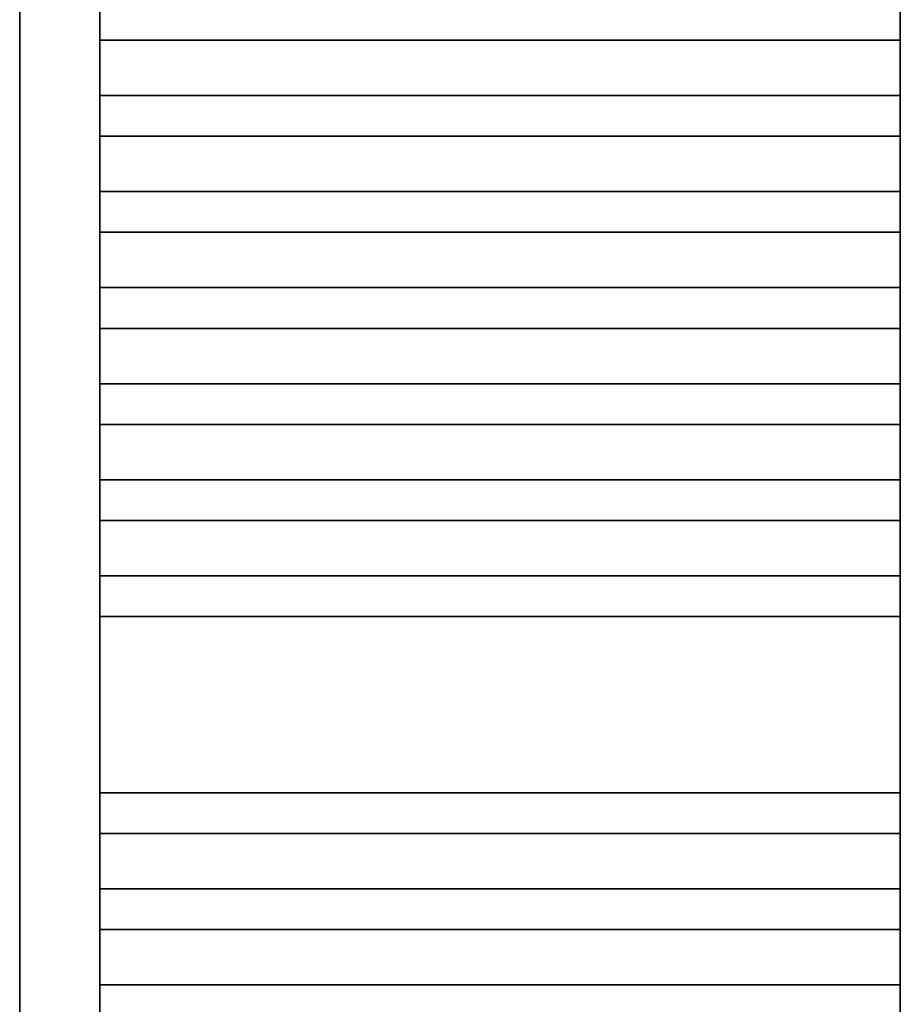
# Model space of a CAD drawing. Header units: millimetres. Extents: x 60394 to 199354, y 20895 to 166073.
# Tile 57 of 256: x 78211 to 78761, y 21487 to 22102. Entities that reach past the tile are written whole.
import ezdxf

# ---------------------------------------------------------------- set-up
doc = ezdxf.new("R2010")
doc.units = ezdxf.units.MM
doc.layers.add('UT_ZAŘÍZENÍ - OT', color=3, linetype='Continuous', lineweight=35)

msp = doc.modelspace()

# ---------------------------------------------------------------- linework, layer by layer
at = {"layer": 'UT_ZAŘÍZENÍ - OT', "linetype": 'Continuous'}
for p, q in [((78211.05, 21163.62), (78211.05, 22983.62)), ((78261.05, 22983.62), (78261.05, 21163.62)), ((78761.05, 21163.62), (78761.05, 22983.62)), ((78761.05, 22089.35), (78261.05, 22089.35)), ((78761.05, 22089.35), (78261.05, 22089.35)), ((78761.05, 22089.35), (78261.05, 22089.35)), ((78761.05, 22089.35), (78261.05, 22089.35)), ((78761.05, 22089.35), (78261.05, 22089.35)), ((78761.05, 22089.35), (78261.05, 22089.35)), ((78761.05, 22089.35), (78261.05, 22089.35)), ((78761.05, 22089.35), (78261.05, 22089.35)), ((78761.05, 22089.35), (78261.05, 22089.35)), ((78761.05, 22089.35), (78261.05, 22089.35)), ((78761.05, 22089.35), (78261.05, 22089.35)), ((78761.05, 22089.35), (78261.05, 22089.35)), ((78761.05, 22089.35), (78261.05, 22089.35)), ((78761.05, 22089.35), (78261.05, 22089.35)), ((78761.05, 22089.35), (78261.05, 22089.35)), ((78761.05, 22089.35), (78261.05, 22089.35)), ((78761.05, 22089.35), (78261.05, 22089.35)), ((78761.05, 22089.35), (78261.05, 22089.35)), ((78761.05, 22089.35), (78261.05, 22089.35)), ((78761.05, 22089.35), (78261.05, 22089.35)), ((78761.05, 22089.35), (78261.05, 22089.35)), ((78761.05, 22089.35), (78261.05, 22089.35)), ((78761.05, 22089.35), (78261.05, 22089.35)), ((78761.05, 22089.35), (78261.05, 22089.35)), ((78761.05, 22089.35), (78261.05, 22089.35)), ((78761.05, 22089.35), (78261.05, 22089.35)), ((78761.05, 22089.35), (78261.05, 22089.35)), ((78761.05, 22089.35), (78261.05, 22089.35)), ((78761.05, 22089.35), (78261.05, 22089.35)), ((78761.05, 22089.35), (78261.05, 22089.35)), ((78761.05, 22089.35), (78261.05, 22089.35)), ((78761.05, 22089.35), (78261.05, 22089.35)), ((78761.05, 22089.35), (78261.05, 22089.35)), ((78761.05, 22089.35), (78261.05, 22089.35)), ((78761.05, 22054.8), (78261.05, 22054.8)), ((78761.05, 22054.8), (78261.05, 22054.8)), ((78761.05, 22054.8), (78261.05, 22054.8)), ((78761.05, 22054.8), (78261.05, 22054.8)), ((78761.05, 22054.8), (78261.05, 22054.8)), ((78761.05, 22054.8), (78261.05, 22054.8)), ((78761.05, 22054.8), (78261.05, 22054.8)), ((78761.05, 22054.8), (78261.05, 22054.8)), ((78761.05, 22054.8), (78261.05, 22054.8)), ((78761.05, 22054.8), (78261.05, 22054.8)), ((78761.05, 22054.8), (78261.05, 22054.8)), ((78761.05, 22054.8), (78261.05, 22054.8)), ((78761.05, 22054.8), (78261.05, 22054.8)), ((78761.05, 22054.8), (78261.05, 22054.8)), ((78761.05, 22054.8), (78261.05, 22054.8)), ((78761.05, 22054.8), (78261.05, 22054.8)), ((78761.05, 22054.8), (78261.05, 22054.8)), ((78761.05, 22054.8), (78261.05, 22054.8)), ((78761.05, 22054.8), (78261.05, 22054.8)), ((78761.05, 22054.8), (78261.05, 22054.8)), ((78761.05, 22054.8), (78261.05, 22054.8)), ((78761.05, 22054.8), (78261.05, 22054.8)), ((78761.05, 22054.8), (78261.05, 22054.8)), ((78761.05, 22054.8), (78261.05, 22054.8)), ((78761.05, 22054.8), (78261.05, 22054.8)), ((78761.05, 22054.8), (78261.05, 22054.8)), ((78761.05, 22054.8), (78261.05, 22054.8)), ((78761.05, 22054.8), (78261.05, 22054.8)), ((78761.05, 22054.8), (78261.05, 22054.8)), ((78761.05, 22054.8), (78261.05, 22054.8)), ((78761.05, 22054.8), (78261.05, 22054.8)), ((78761.05, 22054.8), (78261.05, 22054.8)), ((78761.05, 22054.8), (78261.05, 22054.8)), ((78761.05, 22054.8), (78261.05, 22054.8)), ((78761.05, 22029.35), (78261.05, 22029.35)), ((78761.05, 22029.35), (78261.05, 22029.35)), ((78761.05, 22029.35), (78261.05, 22029.35)), ((78761.05, 22029.35), (78261.05, 22029.35)), ((78761.05, 22029.35), (78261.05, 22029.35)), ((78761.05, 22029.35), (78261.05, 22029.35)), ((78761.05, 22029.35), (78261.05, 22029.35)), ((78761.05, 22029.35), (78261.05, 22029.35)), ((78761.05, 22029.35), (78261.05, 22029.35)), ((78761.05, 22029.35), (78261.05, 22029.35)), ((78761.05, 22029.35), (78261.05, 22029.35)), ((78761.05, 22029.35), (78261.05, 22029.35)), ((78761.05, 22029.35), (78261.05, 22029.35)), ((78761.05, 22029.35), (78261.05, 22029.35)), ((78761.05, 22029.35), (78261.05, 22029.35)), ((78761.05, 22029.35), (78261.05, 22029.35)), ((78761.05, 22029.35), (78261.05, 22029.35)), ((78761.05, 22029.35), (78261.05, 22029.35)), ((78761.05, 22029.35), (78261.05, 22029.35)), ((78761.05, 22029.35), (78261.05, 22029.35)), ((78761.05, 22029.35), (78261.05, 22029.35)), ((78761.05, 22029.35), (78261.05, 22029.35)), ((78761.05, 22029.35), (78261.05, 22029.35)), ((78761.05, 22029.35), (78261.05, 22029.35)), ((78761.05, 22029.35), (78261.05, 22029.35)), ((78761.05, 22029.35), (78261.05, 22029.35)), ((78761.05, 22029.35), (78261.05, 22029.35)), ((78761.05, 22029.35), (78261.05, 22029.35)), ((78761.05, 22029.35), (78261.05, 22029.35)), ((78761.05, 22029.35), (78261.05, 22029.35)), ((78761.05, 22029.35), (78261.05, 22029.35)), ((78761.05, 22029.35), (78261.05, 22029.35)), ((78761.05, 22029.35), (78261.05, 22029.35)), ((78761.05, 22029.35), (78261.05, 22029.35)), ((78761.05, 21994.8), (78261.05, 21994.8)), ((78761.05, 21994.8), (78261.05, 21994.8)), ((78761.05, 21994.8), (78261.05, 21994.8)), ((78761.05, 21994.8), (78261.05, 21994.8)), ((78761.05, 21994.8), (78261.05, 21994.8)), ((78761.05, 21994.8), (78261.05, 21994.8)), ((78761.05, 21994.8), (78261.05, 21994.8)), ((78761.05, 21994.8), (78261.05, 21994.8)), ((78761.05, 21994.8), (78261.05, 21994.8)), ((78761.05, 21994.8), (78261.05, 21994.8)), ((78761.05, 21994.8), (78261.05, 21994.8)), ((78761.05, 21994.8), (78261.05, 21994.8)), ((78761.05, 21994.8), (78261.05, 21994.8)), ((78761.05, 21994.8), (78261.05, 21994.8)), ((78761.05, 21994.8), (78261.05, 21994.8)), ((78761.05, 21994.8), (78261.05, 21994.8)), ((78761.05, 21994.8), (78261.05, 21994.8)), ((78761.05, 21994.8), (78261.05, 21994.8)), ((78761.05, 21994.8), (78261.05, 21994.8)), ((78761.05, 21994.8), (78261.05, 21994.8)), ((78761.05, 21994.8), (78261.05, 21994.8)), ((78761.05, 21994.8), (78261.05, 21994.8)), ((78761.05, 21994.8), (78261.05, 21994.8)), ((78761.05, 21994.8), (78261.05, 21994.8)), ((78761.05, 21994.8), (78261.05, 21994.8)), ((78761.05, 21994.8), (78261.05, 21994.8)), ((78761.05, 21994.8), (78261.05, 21994.8)), ((78761.05, 21994.8), (78261.05, 21994.8)), ((78761.05, 21994.8), (78261.05, 21994.8)), ((78761.05, 21994.8), (78261.05, 21994.8)), ((78761.05, 21994.8), (78261.05, 21994.8)), ((78761.05, 21994.8), (78261.05, 21994.8)), ((78761.05, 21994.8), (78261.05, 21994.8)), ((78761.05, 21994.8), (78261.05, 21994.8)), ((78761.05, 21969.35), (78261.05, 21969.35)), ((78761.05, 21969.35), (78261.05, 21969.35)), ((78761.05, 21969.35), (78261.05, 21969.35)), ((78761.05, 21969.35), (78261.05, 21969.35)), ((78761.05, 21969.35), (78261.05, 21969.35)), ((78761.05, 21969.35), (78261.05, 21969.35)), ((78761.05, 21969.35), (78261.05, 21969.35)), ((78761.05, 21969.35), (78261.05, 21969.35)), ((78761.05, 21969.35), (78261.05, 21969.35)), ((78761.05, 21969.35), (78261.05, 21969.35)), ((78761.05, 21969.35), (78261.05, 21969.35)), ((78761.05, 21969.35), (78261.05, 21969.35)), ((78761.05, 21969.35), (78261.05, 21969.35)), ((78761.05, 21969.35), (78261.05, 21969.35)), ((78761.05, 21969.35), (78261.05, 21969.35)), ((78761.05, 21969.35), (78261.05, 21969.35)), ((78761.05, 21969.35), (78261.05, 21969.35)), ((78761.05, 21969.35), (78261.05, 21969.35)), ((78761.05, 21969.35), (78261.05, 21969.35)), ((78761.05, 21969.35), (78261.05, 21969.35)), ((78761.05, 21969.35), (78261.05, 21969.35)), ((78761.05, 21969.35), (78261.05, 21969.35)), ((78761.05, 21969.35), (78261.05, 21969.35)), ((78761.05, 21969.35), (78261.05, 21969.35)), ((78761.05, 21969.35), (78261.05, 21969.35)), ((78761.05, 21969.35), (78261.05, 21969.35)), ((78761.05, 21969.35), (78261.05, 21969.35)), ((78761.05, 21969.35), (78261.05, 21969.35)), ((78761.05, 21969.35), (78261.05, 21969.35)), ((78761.05, 21969.35), (78261.05, 21969.35)), ((78761.05, 21969.35), (78261.05, 21969.35)), ((78761.05, 21969.35), (78261.05, 21969.35)), ((78761.05, 21969.35), (78261.05, 21969.35)), ((78761.05, 21969.35), (78261.05, 21969.35)), ((78761.05, 21934.8), (78261.05, 21934.8)), ((78761.05, 21934.8), (78261.05, 21934.8)), ((78761.05, 21934.8), (78261.05, 21934.8)), ((78761.05, 21934.8), (78261.05, 21934.8)), ((78761.05, 21934.8), (78261.05, 21934.8)), ((78761.05, 21934.8), (78261.05, 21934.8)), ((78761.05, 21934.8), (78261.05, 21934.8)), ((78761.05, 21934.8), (78261.05, 21934.8)), ((78761.05, 21934.8), (78261.05, 21934.8)), ((78761.05, 21934.8), (78261.05, 21934.8)), ((78761.05, 21934.8), (78261.05, 21934.8)), ((78761.05, 21934.8), (78261.05, 21934.8)), ((78761.05, 21934.8), (78261.05, 21934.8)), ((78761.05, 21934.8), (78261.05, 21934.8)), ((78761.05, 21934.8), (78261.05, 21934.8)), ((78761.05, 21934.8), (78261.05, 21934.8)), ((78761.05, 21934.8), (78261.05, 21934.8)), ((78761.05, 21934.8), (78261.05, 21934.8)), ((78761.05, 21934.8), (78261.05, 21934.8)), ((78761.05, 21934.8), (78261.05, 21934.8)), ((78761.05, 21934.8), (78261.05, 21934.8)), ((78761.05, 21934.8), (78261.05, 21934.8)), ((78761.05, 21934.8), (78261.05, 21934.8)), ((78761.05, 21934.8), (78261.05, 21934.8)), ((78761.05, 21934.8), (78261.05, 21934.8)), ((78761.05, 21934.8), (78261.05, 21934.8)), ((78761.05, 21934.8), (78261.05, 21934.8)), ((78761.05, 21934.8), (78261.05, 21934.8)), ((78761.05, 21934.8), (78261.05, 21934.8)), ((78761.05, 21934.8), (78261.05, 21934.8)), ((78761.05, 21934.8), (78261.05, 21934.8)), ((78761.05, 21934.8), (78261.05, 21934.8)), ((78761.05, 21934.8), (78261.05, 21934.8)), ((78761.05, 21934.8), (78261.05, 21934.8)), ((78761.05, 21909.35), (78261.05, 21909.35)), ((78761.05, 21909.35), (78261.05, 21909.35)), ((78761.05, 21909.35), (78261.05, 21909.35)), ((78761.05, 21909.35), (78261.05, 21909.35)), ((78761.05, 21909.35), (78261.05, 21909.35)), ((78761.05, 21909.35), (78261.05, 21909.35)), ((78761.05, 21909.35), (78261.05, 21909.35)), ((78761.05, 21909.35), (78261.05, 21909.35)), ((78761.05, 21909.35), (78261.05, 21909.35)), ((78761.05, 21909.35), (78261.05, 21909.35)), ((78761.05, 21909.35), (78261.05, 21909.35)), ((78761.05, 21909.35), (78261.05, 21909.35)), ((78761.05, 21909.35), (78261.05, 21909.35)), ((78761.05, 21909.35), (78261.05, 21909.35)), ((78761.05, 21909.35), (78261.05, 21909.35)), ((78761.05, 21909.35), (78261.05, 21909.35)), ((78761.05, 21909.35), (78261.05, 21909.35)), ((78761.05, 21909.35), (78261.05, 21909.35)), ((78761.05, 21909.35), (78261.05, 21909.35)), ((78761.05, 21909.35), (78261.05, 21909.35)), ((78761.05, 21909.35), (78261.05, 21909.35)), ((78761.05, 21909.35), (78261.05, 21909.35)), ((78761.05, 21909.35), (78261.05, 21909.35)), ((78761.05, 21909.35), (78261.05, 21909.35)), ((78761.05, 21909.35), (78261.05, 21909.35)), ((78761.05, 21909.35), (78261.05, 21909.35)), ((78761.05, 21909.35), (78261.05, 21909.35)), ((78761.05, 21909.35), (78261.05, 21909.35)), ((78761.05, 21909.35), (78261.05, 21909.35)), ((78761.05, 21909.35), (78261.05, 21909.35)), ((78761.05, 21909.35), (78261.05, 21909.35)), ((78761.05, 21909.35), (78261.05, 21909.35)), ((78761.05, 21909.35), (78261.05, 21909.35)), ((78761.05, 21909.35), (78261.05, 21909.35)), ((78761.05, 21874.8), (78261.05, 21874.8)), ((78761.05, 21874.8), (78261.05, 21874.8)), ((78761.05, 21874.8), (78261.05, 21874.8)), ((78761.05, 21874.8), (78261.05, 21874.8)), ((78761.05, 21874.8), (78261.05, 21874.8)), ((78761.05, 21874.8), (78261.05, 21874.8)), ((78761.05, 21874.8), (78261.05, 21874.8)), ((78761.05, 21874.8), (78261.05, 21874.8)), ((78761.05, 21874.8), (78261.05, 21874.8)), ((78761.05, 21874.8), (78261.05, 21874.8)), ((78761.05, 21874.8), (78261.05, 21874.8)), ((78761.05, 21874.8), (78261.05, 21874.8)), ((78761.05, 21874.8), (78261.05, 21874.8)), ((78761.05, 21874.8), (78261.05, 21874.8)), ((78761.05, 21874.8), (78261.05, 21874.8)), ((78761.05, 21874.8), (78261.05, 21874.8)), ((78761.05, 21874.8), (78261.05, 21874.8)), ((78761.05, 21874.8), (78261.05, 21874.8)), ((78761.05, 21874.8), (78261.05, 21874.8)), ((78761.05, 21874.8), (78261.05, 21874.8)), ((78761.05, 21874.8), (78261.05, 21874.8)), ((78761.05, 21874.8), (78261.05, 21874.8)), ((78761.05, 21874.8), (78261.05, 21874.8)), ((78761.05, 21874.8), (78261.05, 21874.8)), ((78761.05, 21874.8), (78261.05, 21874.8)), ((78761.05, 21874.8), (78261.05, 21874.8)), ((78761.05, 21874.8), (78261.05, 21874.8)), ((78761.05, 21874.8), (78261.05, 21874.8)), ((78761.05, 21874.8), (78261.05, 21874.8)), ((78761.05, 21874.8), (78261.05, 21874.8)), ((78761.05, 21874.8), (78261.05, 21874.8)), ((78761.05, 21874.8), (78261.05, 21874.8)), ((78761.05, 21874.8), (78261.05, 21874.8)), ((78761.05, 21874.8), (78261.05, 21874.8)), ((78761.05, 21849.35), (78261.05, 21849.35)), ((78761.05, 21849.35), (78261.05, 21849.35)), ((78761.05, 21849.35), (78261.05, 21849.35)), ((78761.05, 21849.35), (78261.05, 21849.35)), ((78761.05, 21849.35), (78261.05, 21849.35)), ((78761.05, 21849.35), (78261.05, 21849.35)), ((78761.05, 21849.35), (78261.05, 21849.35)), ((78761.05, 21849.35), (78261.05, 21849.35)), ((78761.05, 21849.35), (78261.05, 21849.35)), ((78761.05, 21849.35), (78261.05, 21849.35)), ((78761.05, 21849.35), (78261.05, 21849.35)), ((78761.05, 21849.35), (78261.05, 21849.35)), ((78761.05, 21849.35), (78261.05, 21849.35)), ((78761.05, 21849.35), (78261.05, 21849.35)), ((78761.05, 21849.35), (78261.05, 21849.35)), ((78761.05, 21849.35), (78261.05, 21849.35)), ((78761.05, 21849.35), (78261.05, 21849.35)), ((78761.05, 21849.35), (78261.05, 21849.35)), ((78761.05, 21849.35), (78261.05, 21849.35)), ((78761.05, 21849.35), (78261.05, 21849.35)), ((78761.05, 21849.35), (78261.05, 21849.35)), ((78761.05, 21849.35), (78261.05, 21849.35)), ((78761.05, 21849.35), (78261.05, 21849.35)), ((78761.05, 21849.35), (78261.05, 21849.35)), ((78761.05, 21849.35), (78261.05, 21849.35)), ((78761.05, 21849.35), (78261.05, 21849.35)), ((78761.05, 21849.35), (78261.05, 21849.35)), ((78761.05, 21849.35), (78261.05, 21849.35)), ((78761.05, 21849.35), (78261.05, 21849.35)), ((78761.05, 21849.35), (78261.05, 21849.35)), ((78761.05, 21849.35), (78261.05, 21849.35)), ((78761.05, 21849.35), (78261.05, 21849.35)), ((78761.05, 21849.35), (78261.05, 21849.35)), ((78761.05, 21849.35), (78261.05, 21849.35)), ((78761.05, 21814.8), (78261.05, 21814.8)), ((78761.05, 21814.8), (78261.05, 21814.8)), ((78761.05, 21814.8), (78261.05, 21814.8)), ((78761.05, 21814.8), (78261.05, 21814.8)), ((78761.05, 21814.8), (78261.05, 21814.8)), ((78761.05, 21814.8), (78261.05, 21814.8)), ((78761.05, 21814.8), (78261.05, 21814.8)), ((78761.05, 21814.8), (78261.05, 21814.8)), ((78761.05, 21814.8), (78261.05, 21814.8)), ((78761.05, 21814.8), (78261.05, 21814.8)), ((78761.05, 21814.8), (78261.05, 21814.8)), ((78761.05, 21814.8), (78261.05, 21814.8)), ((78761.05, 21814.8), (78261.05, 21814.8)), ((78761.05, 21814.8), (78261.05, 21814.8)), ((78761.05, 21814.8), (78261.05, 21814.8)), ((78761.05, 21814.8), (78261.05, 21814.8)), ((78761.05, 21814.8), (78261.05, 21814.8)), ((78761.05, 21814.8), (78261.05, 21814.8)), ((78761.05, 21814.8), (78261.05, 21814.8)), ((78761.05, 21814.8), (78261.05, 21814.8)), ((78761.05, 21814.8), (78261.05, 21814.8)), ((78761.05, 21814.8), (78261.05, 21814.8)), ((78761.05, 21814.8), (78261.05, 21814.8)), ((78761.05, 21814.8), (78261.05, 21814.8)), ((78761.05, 21814.8), (78261.05, 21814.8)), ((78761.05, 21814.8), (78261.05, 21814.8)), ((78761.05, 21814.8), (78261.05, 21814.8)), ((78761.05, 21814.8), (78261.05, 21814.8)), ((78761.05, 21814.8), (78261.05, 21814.8)), ((78761.05, 21814.8), (78261.05, 21814.8)), ((78761.05, 21814.8), (78261.05, 21814.8)), ((78761.05, 21814.8), (78261.05, 21814.8)), ((78761.05, 21814.8), (78261.05, 21814.8)), ((78761.05, 21814.8), (78261.05, 21814.8)), ((78761.05, 21789.35), (78261.05, 21789.35)), ((78761.05, 21789.35), (78261.05, 21789.35)), ((78761.05, 21789.35), (78261.05, 21789.35)), ((78761.05, 21789.35), (78261.05, 21789.35)), ((78761.05, 21789.35), (78261.05, 21789.35)), ((78761.05, 21789.35), (78261.05, 21789.35)), ((78761.05, 21789.35), (78261.05, 21789.35)), ((78761.05, 21789.35), (78261.05, 21789.35)), ((78761.05, 21789.35), (78261.05, 21789.35)), ((78761.05, 21789.35), (78261.05, 21789.35)), ((78761.05, 21789.35), (78261.05, 21789.35)), ((78761.05, 21789.35), (78261.05, 21789.35)), ((78761.05, 21789.35), (78261.05, 21789.35)), ((78761.05, 21789.35), (78261.05, 21789.35)), ((78761.05, 21789.35), (78261.05, 21789.35)), ((78761.05, 21789.35), (78261.05, 21789.35)), ((78761.05, 21789.35), (78261.05, 21789.35)), ((78761.05, 21789.35), (78261.05, 21789.35)), ((78761.05, 21789.35), (78261.05, 21789.35)), ((78761.05, 21789.35), (78261.05, 21789.35)), ((78761.05, 21789.35), (78261.05, 21789.35)), ((78761.05, 21789.35), (78261.05, 21789.35)), ((78761.05, 21789.35), (78261.05, 21789.35)), ((78761.05, 21789.35), (78261.05, 21789.35)), ((78761.05, 21789.35), (78261.05, 21789.35)), ((78761.05, 21789.35), (78261.05, 21789.35)), ((78761.05, 21789.35), (78261.05, 21789.35)), ((78761.05, 21789.35), (78261.05, 21789.35)), ((78761.05, 21789.35), (78261.05, 21789.35)), ((78761.05, 21789.35), (78261.05, 21789.35)), ((78761.05, 21789.35), (78261.05, 21789.35)), ((78761.05, 21789.35), (78261.05, 21789.35)), ((78761.05, 21789.35), (78261.05, 21789.35)), ((78761.05, 21789.35), (78261.05, 21789.35)), ((78761.05, 21754.8), (78261.05, 21754.8)), ((78761.05, 21754.8), (78261.05, 21754.8)), ((78761.05, 21754.8), (78261.05, 21754.8)), ((78761.05, 21754.8), (78261.05, 21754.8)), ((78761.05, 21754.8), (78261.05, 21754.8)), ((78761.05, 21754.8), (78261.05, 21754.8)), ((78761.05, 21754.8), (78261.05, 21754.8)), ((78761.05, 21754.8), (78261.05, 21754.8)), ((78761.05, 21754.8), (78261.05, 21754.8)), ((78761.05, 21754.8), (78261.05, 21754.8)), ((78761.05, 21754.8), (78261.05, 21754.8)), ((78761.05, 21754.8), (78261.05, 21754.8)), ((78761.05, 21754.8), (78261.05, 21754.8)), ((78761.05, 21754.8), (78261.05, 21754.8)), ((78761.05, 21754.8), (78261.05, 21754.8)), ((78761.05, 21754.8), (78261.05, 21754.8)), ((78761.05, 21754.8), (78261.05, 21754.8)), ((78761.05, 21754.8), (78261.05, 21754.8)), ((78761.05, 21754.8), (78261.05, 21754.8)), ((78761.05, 21754.8), (78261.05, 21754.8)), ((78761.05, 21754.8), (78261.05, 21754.8)), ((78761.05, 21754.8), (78261.05, 21754.8)), ((78761.05, 21754.8), (78261.05, 21754.8)), ((78761.05, 21754.8), (78261.05, 21754.8)), ((78761.05, 21754.8), (78261.05, 21754.8)), ((78761.05, 21754.8), (78261.05, 21754.8)), ((78761.05, 21754.8), (78261.05, 21754.8)), ((78761.05, 21754.8), (78261.05, 21754.8)), ((78761.05, 21754.8), (78261.05, 21754.8)), ((78761.05, 21754.8), (78261.05, 21754.8)), ((78761.05, 21754.8), (78261.05, 21754.8)), ((78761.05, 21754.8), (78261.05, 21754.8)), ((78761.05, 21754.8), (78261.05, 21754.8)), ((78761.05, 21754.8), (78261.05, 21754.8)), ((78761.05, 21729.35), (78261.05, 21729.35)), ((78761.05, 21729.35), (78261.05, 21729.35)), ((78761.05, 21729.35), (78261.05, 21729.35)), ((78761.05, 21729.35), (78261.05, 21729.35)), ((78761.05, 21729.35), (78261.05, 21729.35)), ((78761.05, 21729.35), (78261.05, 21729.35)), ((78761.05, 21729.35), (78261.05, 21729.35)), ((78761.05, 21729.35), (78261.05, 21729.35)), ((78761.05, 21729.35), (78261.05, 21729.35)), ((78761.05, 21729.35), (78261.05, 21729.35)), ((78761.05, 21729.35), (78261.05, 21729.35)), ((78761.05, 21729.35), (78261.05, 21729.35)), ((78761.05, 21729.35), (78261.05, 21729.35)), ((78761.05, 21729.35), (78261.05, 21729.35)), ((78761.05, 21729.35), (78261.05, 21729.35)), ((78761.05, 21729.35), (78261.05, 21729.35)), ((78761.05, 21729.35), (78261.05, 21729.35)), ((78761.05, 21729.35), (78261.05, 21729.35)), ((78761.05, 21729.35), (78261.05, 21729.35)), ((78761.05, 21729.35), (78261.05, 21729.35)), ((78761.05, 21729.35), (78261.05, 21729.35)), ((78761.05, 21729.35), (78261.05, 21729.35)), ((78761.05, 21729.35), (78261.05, 21729.35)), ((78761.05, 21729.35), (78261.05, 21729.35)), ((78761.05, 21729.35), (78261.05, 21729.35)), ((78761.05, 21729.35), (78261.05, 21729.35)), ((78761.05, 21729.35), (78261.05, 21729.35)), ((78761.05, 21729.35), (78261.05, 21729.35)), ((78761.05, 21729.35), (78261.05, 21729.35)), ((78761.05, 21729.35), (78261.05, 21729.35)), ((78761.05, 21729.35), (78261.05, 21729.35)), ((78761.05, 21729.35), (78261.05, 21729.35)), ((78761.05, 21729.35), (78261.05, 21729.35)), ((78761.05, 21729.35), (78261.05, 21729.35)), ((78761.05, 21619.35), (78261.05, 21619.35)), ((78761.05, 21619.35), (78261.05, 21619.35)), ((78761.05, 21619.35), (78261.05, 21619.35)), ((78761.05, 21619.35), (78261.05, 21619.35)), ((78761.05, 21619.35), (78261.05, 21619.35)), ((78761.05, 21619.35), (78261.05, 21619.35)), ((78761.05, 21619.35), (78261.05, 21619.35)), ((78761.05, 21619.35), (78261.05, 21619.35)), ((78761.05, 21619.35), (78261.05, 21619.35)), ((78761.05, 21619.35), (78261.05, 21619.35)), ((78761.05, 21619.35), (78261.05, 21619.35)), ((78761.05, 21619.35), (78261.05, 21619.35)), ((78761.05, 21619.35), (78261.05, 21619.35)), ((78761.05, 21619.35), (78261.05, 21619.35)), ((78761.05, 21619.35), (78261.05, 21619.35)), ((78761.05, 21619.35), (78261.05, 21619.35)), ((78761.05, 21619.35), (78261.05, 21619.35)), ((78761.05, 21619.35), (78261.05, 21619.35)), ((78761.05, 21619.35), (78261.05, 21619.35)), ((78761.05, 21619.35), (78261.05, 21619.35)), ((78761.05, 21619.35), (78261.05, 21619.35)), ((78761.05, 21619.35), (78261.05, 21619.35)), ((78761.05, 21619.35), (78261.05, 21619.35)), ((78761.05, 21619.35), (78261.05, 21619.35)), ((78761.05, 21619.35), (78261.05, 21619.35)), ((78761.05, 21619.35), (78261.05, 21619.35)), ((78761.05, 21619.35), (78261.05, 21619.35)), ((78761.05, 21619.35), (78261.05, 21619.35)), ((78761.05, 21619.35), (78261.05, 21619.35)), ((78761.05, 21619.35), (78261.05, 21619.35)), ((78761.05, 21619.35), (78261.05, 21619.35)), ((78761.05, 21619.35), (78261.05, 21619.35)), ((78761.05, 21619.35), (78261.05, 21619.35)), ((78761.05, 21619.35), (78261.05, 21619.35)), ((78761.05, 21593.89), (78261.05, 21593.89)), ((78761.05, 21593.89), (78261.05, 21593.89)), ((78761.05, 21593.89), (78261.05, 21593.89)), ((78761.05, 21593.89), (78261.05, 21593.89)), ((78761.05, 21593.89), (78261.05, 21593.89)), ((78761.05, 21593.89), (78261.05, 21593.89)), ((78761.05, 21593.89), (78261.05, 21593.89)), ((78761.05, 21593.89), (78261.05, 21593.89)), ((78761.05, 21593.89), (78261.05, 21593.89)), ((78761.05, 21593.89), (78261.05, 21593.89)), ((78761.05, 21593.89), (78261.05, 21593.89)), ((78761.05, 21593.89), (78261.05, 21593.89)), ((78761.05, 21593.89), (78261.05, 21593.89)), ((78761.05, 21593.89), (78261.05, 21593.89)), ((78761.05, 21593.89), (78261.05, 21593.89)), ((78761.05, 21593.89), (78261.05, 21593.89)), ((78761.05, 21593.89), (78261.05, 21593.89)), ((78761.05, 21593.89), (78261.05, 21593.89)), ((78761.05, 21593.89), (78261.05, 21593.89)), ((78761.05, 21593.89), (78261.05, 21593.89)), ((78761.05, 21593.89), (78261.05, 21593.89)), ((78761.05, 21593.89), (78261.05, 21593.89)), ((78761.05, 21593.89), (78261.05, 21593.89)), ((78761.05, 21593.89), (78261.05, 21593.89)), ((78761.05, 21593.89), (78261.05, 21593.89)), ((78761.05, 21593.89), (78261.05, 21593.89)), ((78761.05, 21593.89), (78261.05, 21593.89)), ((78761.05, 21593.89), (78261.05, 21593.89)), ((78761.05, 21593.89), (78261.05, 21593.89)), ((78761.05, 21593.89), (78261.05, 21593.89)), ((78761.05, 21593.89), (78261.05, 21593.89)), ((78761.05, 21593.89), (78261.05, 21593.89)), ((78761.05, 21593.89), (78261.05, 21593.89)), ((78761.05, 21593.89), (78261.05, 21593.89)), ((78761.05, 21559.35), (78261.05, 21559.35)), ((78761.05, 21559.35), (78261.05, 21559.35)), ((78761.05, 21559.35), (78261.05, 21559.35)), ((78761.05, 21559.35), (78261.05, 21559.35)), ((78761.05, 21559.35), (78261.05, 21559.35)), ((78761.05, 21559.35), (78261.05, 21559.35)), ((78761.05, 21559.35), (78261.05, 21559.35)), ((78761.05, 21559.35), (78261.05, 21559.35)), ((78761.05, 21559.35), (78261.05, 21559.35)), ((78761.05, 21559.35), (78261.05, 21559.35)), ((78761.05, 21559.35), (78261.05, 21559.35)), ((78761.05, 21559.35), (78261.05, 21559.35)), ((78761.05, 21559.35), (78261.05, 21559.35)), ((78761.05, 21559.35), (78261.05, 21559.35)), ((78761.05, 21559.35), (78261.05, 21559.35)), ((78761.05, 21559.35), (78261.05, 21559.35)), ((78761.05, 21559.35), (78261.05, 21559.35)), ((78761.05, 21559.35), (78261.05, 21559.35)), ((78761.05, 21559.35), (78261.05, 21559.35)), ((78761.05, 21559.35), (78261.05, 21559.35)), ((78761.05, 21559.35), (78261.05, 21559.35)), ((78761.05, 21559.35), (78261.05, 21559.35)), ((78761.05, 21559.35), (78261.05, 21559.35)), ((78761.05, 21559.35), (78261.05, 21559.35)), ((78761.05, 21559.35), (78261.05, 21559.35)), ((78761.05, 21559.35), (78261.05, 21559.35)), ((78761.05, 21559.35), (78261.05, 21559.35)), ((78761.05, 21559.35), (78261.05, 21559.35)), ((78761.05, 21559.35), (78261.05, 21559.35)), ((78761.05, 21559.35), (78261.05, 21559.35)), ((78761.05, 21559.35), (78261.05, 21559.35)), ((78761.05, 21559.35), (78261.05, 21559.35)), ((78761.05, 21559.35), (78261.05, 21559.35)), ((78761.05, 21559.35), (78261.05, 21559.35)), ((78761.05, 21533.89), (78261.05, 21533.89)), ((78761.05, 21533.89), (78261.05, 21533.89)), ((78761.05, 21533.89), (78261.05, 21533.89)), ((78761.05, 21533.89), (78261.05, 21533.89)), ((78761.05, 21533.89), (78261.05, 21533.89)), ((78761.05, 21533.89), (78261.05, 21533.89)), ((78761.05, 21533.89), (78261.05, 21533.89)), ((78761.05, 21533.89), (78261.05, 21533.89)), ((78761.05, 21533.89), (78261.05, 21533.89)), ((78761.05, 21533.89), (78261.05, 21533.89)), ((78761.05, 21533.89), (78261.05, 21533.89)), ((78761.05, 21533.89), (78261.05, 21533.89)), ((78761.05, 21533.89), (78261.05, 21533.89)), ((78761.05, 21533.89), (78261.05, 21533.89)), ((78761.05, 21533.89), (78261.05, 21533.89)), ((78761.05, 21533.89), (78261.05, 21533.89)), ((78761.05, 21533.89), (78261.05, 21533.89)), ((78761.05, 21533.89), (78261.05, 21533.89)), ((78761.05, 21533.89), (78261.05, 21533.89)), ((78761.05, 21533.89), (78261.05, 21533.89)), ((78761.05, 21533.89), (78261.05, 21533.89)), ((78761.05, 21533.89), (78261.05, 21533.89)), ((78761.05, 21533.89), (78261.05, 21533.89)), ((78761.05, 21533.89), (78261.05, 21533.89)), ((78761.05, 21533.89), (78261.05, 21533.89)), ((78761.05, 21533.89), (78261.05, 21533.89)), ((78761.05, 21533.89), (78261.05, 21533.89)), ((78761.05, 21533.89), (78261.05, 21533.89)), ((78761.05, 21533.89), (78261.05, 21533.89)), ((78761.05, 21533.89), (78261.05, 21533.89)), ((78761.05, 21533.89), (78261.05, 21533.89)), ((78761.05, 21533.89), (78261.05, 21533.89)), ((78761.05, 21533.89), (78261.05, 21533.89)), ((78761.05, 21533.89), (78261.05, 21533.89)), ((78761.05, 21499.35), (78261.05, 21499.35)), ((78761.05, 21499.35), (78261.05, 21499.35)), ((78761.05, 21499.35), (78261.05, 21499.35)), ((78761.05, 21499.35), (78261.05, 21499.35)), ((78761.05, 21499.35), (78261.05, 21499.35)), ((78761.05, 21499.35), (78261.05, 21499.35)), ((78761.05, 21499.35), (78261.05, 21499.35)), ((78761.05, 21499.35), (78261.05, 21499.35)), ((78761.05, 21499.35), (78261.05, 21499.35)), ((78761.05, 21499.35), (78261.05, 21499.35)), ((78761.05, 21499.35), (78261.05, 21499.35)), ((78761.05, 21499.35), (78261.05, 21499.35)), ((78761.05, 21499.35), (78261.05, 21499.35)), ((78761.05, 21499.35), (78261.05, 21499.35)), ((78761.05, 21499.35), (78261.05, 21499.35)), ((78761.05, 21499.35), (78261.05, 21499.35)), ((78761.05, 21499.35), (78261.05, 21499.35)), ((78761.05, 21499.35), (78261.05, 21499.35)), ((78761.05, 21499.35), (78261.05, 21499.35)), ((78761.05, 21499.35), (78261.05, 21499.35)), ((78761.05, 21499.35), (78261.05, 21499.35)), ((78761.05, 21499.35), (78261.05, 21499.35)), ((78761.05, 21499.35), (78261.05, 21499.35)), ((78761.05, 21499.35), (78261.05, 21499.35)), ((78761.05, 21499.35), (78261.05, 21499.35)), ((78761.05, 21499.35), (78261.05, 21499.35)), ((78761.05, 21499.35), (78261.05, 21499.35)), ((78761.05, 21499.35), (78261.05, 21499.35)), ((78761.05, 21499.35), (78261.05, 21499.35)), ((78761.05, 21499.35), (78261.05, 21499.35)), ((78761.05, 21499.35), (78261.05, 21499.35)), ((78761.05, 21499.35), (78261.05, 21499.35)), ((78761.05, 21499.35), (78261.05, 21499.35)), ((78761.05, 21499.35), (78261.05, 21499.35))]:
    msp.add_line(p, q, dxfattribs=at)

doc.saveas('drawing.dxf')
